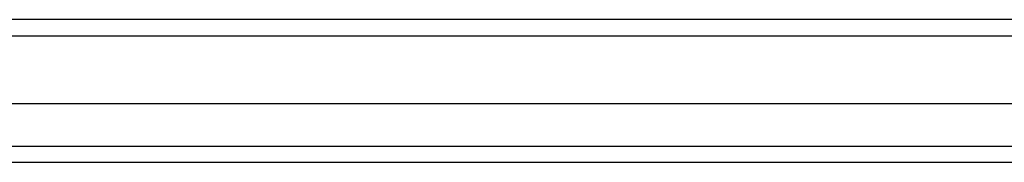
# Model space of a CAD drawing. Header units: inches. Extents: x 19 to 488, y 53 to 228.
# Tile 36 of 124: x 203.337 to 209.299, y 156.526 to 157.393. Entities that reach past the tile are written whole.
import ezdxf

# ---------------------------------------------------------------- set-up
doc = ezdxf.new("R2010")
doc.units = ezdxf.units.IN
doc.header["$MEASUREMENT"] = 0
doc.layers.add('Visible Edges(ANSI)', color=7, linetype='Continuous', lineweight=25)
doc.layers.add('Visible Tangent Edges(ANSI)', color=7, linetype='Continuous', lineweight=25)

msp = doc.modelspace()

# ---------------------------------------------------------------- linework, layer by layer
at = {"layer": 'Visible Edges(ANSI)'}
for p, q in [((215.1615, 157.3926), (167.3595, 157.3926)), ((214.5518, 156.8808), (167.9691, 156.8808)), ((214.3633, 156.5265), (168.1576, 156.5265))]:
    msp.add_line(p, q, dxfattribs=at)
at = {"layer": 'Visible Tangent Edges(ANSI)'}
for p, q in [((167.3595, 157.2936), (215.1615, 157.2936)), ((168.0276, 156.6255), (214.4933, 156.6255))]:
    msp.add_line(p, q, dxfattribs=at)

doc.saveas('drawing.dxf')
